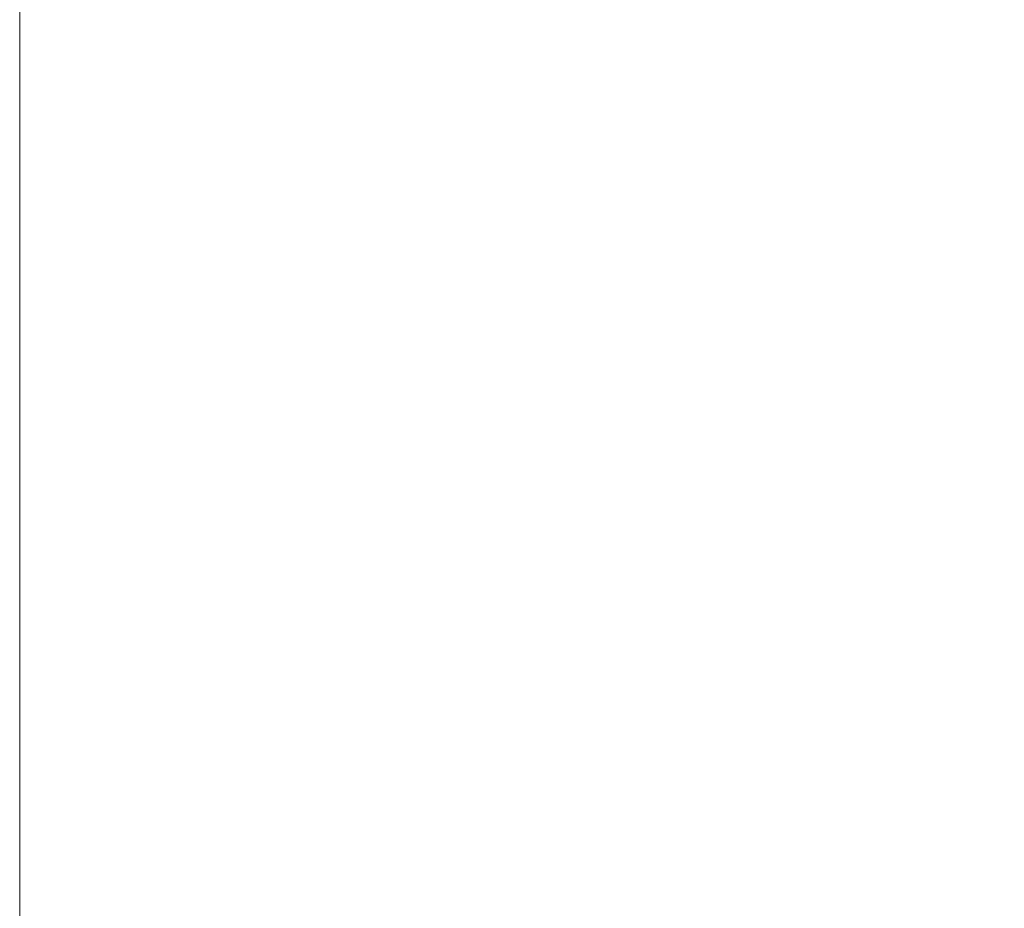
# Model space of a CAD drawing. Header units: millimetres. Extents: x 786 to 42540, y -7760 to 3796.
# Tile 84 of 256: x 20634.8095 to 20634.874, y -5627.6519 to -5627.5937. Entities that reach past the tile are written whole.
import ezdxf

# ---------------------------------------------------------------- set-up
doc = ezdxf.new("R2010")
doc.units = ezdxf.units.MM
doc.layers.add('A-DETL-GENF', color=7, linetype='Continuous', lineweight=13)
doc.layers.add('A-FLOR-PATT', color=7, linetype='Continuous', lineweight=25)

# ---------------------------------------------------------------- blocks, each defined once
blk = doc.blocks.new('Линия разрыва - М 1_50-7673839-Разрез по Рампе Р1_фрагмент пола')
at = {"layer": 'A-DETL-GENF', "lineweight": 5}
blk.add_line((61994.538898, -6275), (61994.538898, -3975), dxfattribs=at)

msp = doc.modelspace()

# ---------------------------------------------------------------- hatches: boundary and pattern name
at = {"layer": 'A-FLOR-PATT', "lineweight": 5}
h = msp.add_hatch(dxfattribs=at)
h.set_pattern_fill('FP_10', color=256, style=0, pattern_type=2)
h.set_pattern_definition([(50, (48694.2, -5700), (291.4942, -25.5022), [30.48, -335.28]), (355, (48694.2, -5700), (-56.389, 305.691), [24.384, -268.224]), (100.451, (48718.5, -5702.12), (235.108, 280.1865), [25.904, -284.944]), (46.184, (48694.2, -5618.72), (433.727, -67.2684), [45.72, -502.92]), (96.636, (48730.35, -5624.33), (379.844, 395.8845), [38.856, -427.416]), (351.184, (48694.2, -5618.7), (379.848, 395.881), [36.576, -402.336]), (21, (48734.85, -5639.04), (242.5828, -163.624), [30.48, -335.28]), (326, (48734.85, -5639.04), (98.883, 294.701), [24.384, -268.224]), (71.451, (48755.06, -5652.68), (341.4672, 131.074), [25.904, -284.944]), (37.5, (48694.21, -5700), (4.9419, 135.28833), [13.411, -251.562, 13.411, -258.877, -269.24]), (37.5, (48694.21, -5700), (4.9419, 135.28833), [-537.261, 13.411, -255.829]), (7.5, (48694.21, -5700), (106.9117, 160.2891), [13.411, -141.834, 13.411, -245.466, -102.616]), (7.5, (48694.21, -5700), (106.9117, 160.2891), [-414.122, 13.411, -89.205]), (327.5, (48603.58, -5700), (216.9455, -9.16625), [13.411, -88.189, 13.411, -303.581, -420.624]), (327.5, (48603.58, -5700), (216.9455, -9.16625), [-418.592, 13.411, -407.213]), (317.5, (48562.94, -5700), (237.0069, 40.6827), [13.411, -118.669, 13.411, -197.104, -298.704]), (317.5, (48562.94, -5700), (237.0069, 40.6827), [-342.595, 13.411, -285.293])])
h.paths.add_polyline_path([(22284.270637, -5746), (22284.270637, -5618.445173), (21296.36518, -5627.592446), (20634.809535, -5627.592446), (20634.809535, -5746), (21808.47818, -5746)])

# ---------------------------------------------------------------- block references
at = {"layer": 'A-DETL-GENF'}
msp.add_blockref('Линия разрыва - М 1_50-7673839-Разрез по Рампе Р1_фрагмент пола', (-41359.729363, 0), dxfattribs=at)

doc.saveas('drawing.dxf')
